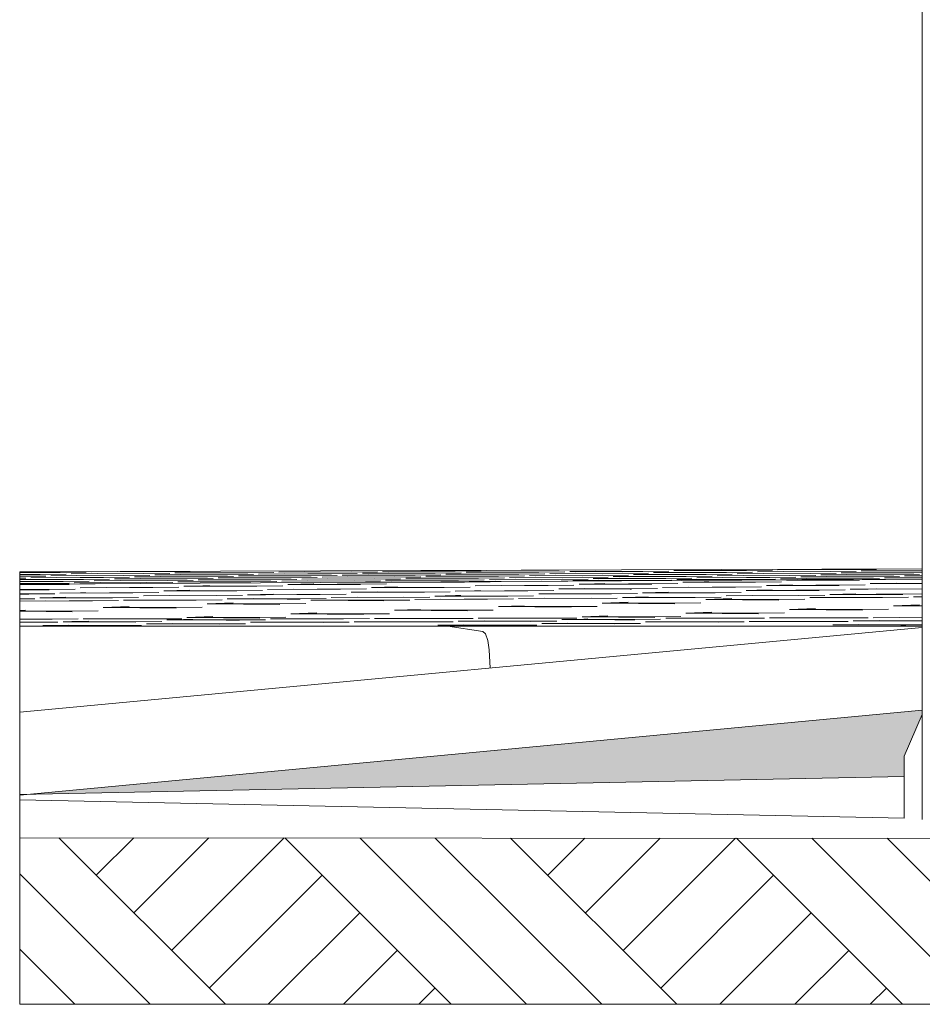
# Model space of a CAD drawing. Header units: millimetres. Extents: x -76432 to -27350, y -300 to 6935.
# Tile 1 of 75: x -76432 to -75669, y -300 to 533. Entities that reach past the tile are written whole.
import ezdxf

# ---------------------------------------------------------------- set-up
doc = ezdxf.new("R2010")
doc.units = ezdxf.units.MM
doc.header["$MEASUREMENT"] = 0
for name, color, linetype in [('Nouveau_Terrain _ Modifié.Terrain', 7, 'Continuous'), ('Nouveau_Terrain _ Original.Terrain', 7, 'Continuous'), ('Nouveau_VRD _ Voirie 3d.VRD', 7, 'Continuous'), ('VRD _ Bordure.VRD', 7, 'Continuous'), ('VRD _ Clôture.VRD', 7, 'Continuous')]:
    doc.layers.add(name, color=color, linetype=linetype)

# ---------------------------------------------------------------- blocks, each defined once
blk = doc.blocks.new('Élément de coupe_10')
at = {"layer": 'VRD _ Bordure.VRD', "color": 7, "linetype": 'Continuous', "lineweight": 15}
for p, q in [((-75668.91, -54.72), (-75684.27, -90.02)), ((-75684.27, -90.02), (-75684.27, -142.57))]:
    blk.add_line(p, q, dxfattribs=at)
blk = doc.blocks.new('Élément de coupe_11')
at = {"layer": 'VRD _ Bordure.VRD', "color": 7, "linetype": 'Continuous', "lineweight": 15}
for p, q in [((-76432.19, 19.77), (-76432.19, 15.58)), ((-76040.55, 15.58), (-76070, 19.98)), ((-76432.19, 15.58), (-76432.19, 13.38)), ((-76432.19, 13.38), (-76432.19, 7.78)), ((-76038.18, 13.38), (-76040.55, 15.58)), ((-76036.29, 7.78), (-76038.18, 13.38)), ((-76432.19, 7.78), (-76432.19, -0.02)), ((-76035.28, -0.02), (-76036.29, 7.78)), ((-76432.19, -0.02), (-76432.19, -52.86)), ((-76034.31, -15.42), (-76035.28, -0.02))]:
    blk.add_line(p, q, dxfattribs=at)
blk = doc.blocks.new('Élément de coupe_12')
at = {"layer": 'Nouveau_VRD _ Voirie 3d.VRD', "linetype": 'Continuous', "lineweight": 0, "true_color": 0x000000}
blk.add_hatch(color=18, dxfattribs=at).paths.add_polyline_path([(-76426.3, -122.32), (-75684.27, -107.32), (-75684.27, -90.02), (-75668.91, -54.72), (-75668.91, -51.04)])
at = {"layer": 'Nouveau_VRD _ Voirie 3d.VRD', "color": 251, "linetype": 'Continuous', "lineweight": 15, "true_color": 0x6a6a6a}
for p, q in [((-76432.19, -52.86), (-75668.91, 18.97)), ((-75668.91, -51.04), (-76432.19, -122.88)), ((-76432.19, -52.86), (-76432.19, -122.88)), ((-76432.19, -122.88), (-76432.19, -126.85))]:
    blk.add_line(p, q, dxfattribs=at)
blk = doc.blocks.new('Élément de coupe_31')
at = {"layer": 'Nouveau_Terrain _ Original.Terrain', "color": 7, "linetype": 'Continuous', "lineweight": 15}
blk.add_line((-76432.19, -122.44), (-75684.27, -107.32), dxfattribs=at)
blk = doc.blocks.new('Élément de coupe_41')
at = {"layer": 'VRD _ Clôture.VRD', "color": 7, "linetype": 'Continuous', "lineweight": 15}
blk.add_line((-75668.91, -143.7), (-75668.91, 1602.35), dxfattribs=at)
blk = doc.blocks.new('Élément de coupe_42')
at = {"layer": 'Nouveau_Terrain _ Modifié.Terrain', "linetype": 'Continuous', "lineweight": 15, "true_color": 0x966928}
h = blk.add_hatch(dxfattribs=at)
h.set_pattern_fill('Terre_remanié', color=47, style=0, pattern_type=2)
h.set_pattern_definition([(315, (0, 0), (95.45942, 95.45942), []), (315, (31.82, 31.82), (190.9188, 190.9188), []), (315, (63.64, 63.64), (190.9188, 190.9188), []), (45, (95.46, 95.46), (-31.819805, 31.819805), [135, -135])])
h.paths.add_polyline_path([(-76432.19, -300), (-74854.93, -300), (-74854.93, -159.98), (-76432.19, -159.12)])
at = {"layer": 'Nouveau_Terrain _ Modifié.Terrain', "color": 7, "linetype": 'Continuous', "lineweight": 15}
for p, q in [((-75684.27, -142.56), (-76432.19, -126.85)), ((-76432.19, -126.85), (-76432.19, -159.12)), ((-76432.19, -159.12), (-76432.19, -300)), ((-76432.19, -159.12), (-74854.93, -159.98)), ((-74854.93, -300), (-76432.19, -300))]:
    blk.add_line(p, q, dxfattribs=at)
blk = doc.blocks.new('Élément de coupe_447')
at = {"layer": 'Nouveau_Terrain _ Modifié.Terrain', "color": 7, "linetype": 'Continuous', "lineweight": 15}
for p, q in [((-75668.91, 68.42), (-76432.19, 65.96)), ((-76432.19, 65.96), (-76432.19, 55.49)), ((-75668.91, 59.79), (-76432.19, 55.49)), ((-76432.19, 55.49), (-76432.19, 55.14)), ((-76432.19, 55.14), (-76432.19, 54.39)), ((-76432.19, 54.39), (-76432.19, 53.6)), ((-76432.19, 53.6), (-76432.19, 53.3)), ((-76432.19, 53.3), (-76432.19, 52.49)), ((-76432.19, 52.49), (-76432.19, 51.89)), ((-76432.19, 51.89), (-76432.19, 51.06)), ((-76432.19, 51.06), (-76432.19, 50.22)), ((-76432.19, 50.22), (-76432.19, 49.63)), ((-76432.19, 49.63), (-76432.19, 48.77)), ((-76432.19, 48.77), (-76432.19, 47.9)), ((-76432.19, 47.9), (-76432.19, 47.33)), ((-76432.19, 47.33), (-76432.19, 46.46)), ((-76432.19, 46.46), (-76432.19, 45.58)), ((-76432.19, 45.58), (-76432.19, 45.03)), ((-76432.19, 45.03), (-76432.19, 44.16)), ((-76432.19, 44.16), (-76432.19, 43.28)), ((-76432.19, 43.28), (-76432.19, 42.76)), ((-76432.19, 42.76), (-76432.19, 41.83)), ((-76432.19, 41.83), (-76432.19, 41.32)), ((-76432.19, 41.32), (-76432.19, 40.81)), ((-76432.19, 40.81), (-76432.19, 26.22)), ((-76432.19, 26.22), (-76432.19, 26.05)), ((-76432.19, 26.05), (-76432.19, 25.88)), ((-76432.19, 25.88), (-76432.19, 25.41)), ((-76432.19, 25.41), (-76432.19, 24.89)), ((-76432.19, 24.89), (-76432.19, 24.39)), ((-76432.19, 24.39), (-76432.19, 23.89)), ((-76432.19, 23.89), (-76432.19, 23.41)), ((-76432.19, 23.41), (-76432.19, 23.31)), ((-76432.19, 23.31), (-76432.19, 22.84)), ((-76432.19, 22.84), (-76432.19, 22.39)), ((-76432.19, 22.39), (-76432.19, 21.94)), ((-76432.19, 21.94), (-76432.19, 21.49)), ((-76432.19, 21.49), (-76432.19, 21.06)), ((-76432.19, 21.06), (-76432.19, 20.62)), ((-76432.19, 20.62), (-76432.19, 20.2)), ((-76432.19, 20.2), (-76432.19, 19.98)), ((-76432.19, 19.98), (-76205.1, 19.98)), ((-76432.19, 19.98), (-76432.19, 19.77)), ((-76205.1, 19.98), (-75936.12, 19.98)), ((-75936.12, 19.98), (-75670.13, 19.98)), ((-75670.13, 19.98), (-75668.91, 19.98))]:
    blk.add_line(p, q, dxfattribs=at)
at = {"layer": 'Nouveau_Terrain _ Modifié.Terrain', "color": 114, "linetype": 'Continuous', "lineweight": 15, "true_color": 0x00ad56}
for p, q in [((-76125.36, 66.52), (-76041.83, 66.81)), ((-76125.36, 66.52), (-76103.41, 66.69)), ((-76037.35, 67.23), (-75975.99, 67.35)), ((-75879.04, 66.99), (-75795.52, 67.29)), ((-75879.04, 66.99), (-75857.1, 67.17)), ((-75879.04, 66.99), (-75817.47, 67.11)), ((-75791.26, 67.71), (-75707.73, 68.01)), ((-75791.26, 67.71), (-75769.31, 67.89)), ((-75791.26, 67.71), (-75729.68, 67.83)), ((-75720.52, 66.75), (-75668.91, 66.94)), ((-75720.52, 66.75), (-75698.57, 66.93)), ((-75720.52, 66.75), (-75668.91, 66.85)), ((-76432.19, 65.42), (-76375.93, 65.62)), ((-76432.19, 65.38), (-76397.88, 65.44)), ((-76432.19, 63.81), (-76392.98, 63.95)), ((-76432.19, 63.74), (-76414.93, 63.77)), ((-76432.19, 62.2), (-76410.03, 62.28)), ((-76432.19, 62.1), (-76431.97, 62.1)), ((-76432.19, 60.59), (-76427.08, 60.61)), ((-76432.19, 59.38), (-76356.34, 59.65)), ((-76432.19, 59.42), (-76417.91, 59.54)), ((-76432.19, 59.37), (-76378.28, 59.48)), ((-76422.81, 61.03), (-76339.29, 61.33)), ((-76422.81, 61.03), (-76400.87, 61.21)), ((-76422.81, 61.03), (-76361.23, 61.15)), ((-76405.77, 62.7), (-76322.24, 63)), ((-76405.77, 62.7), (-76383.82, 62.88)), ((-76405.77, 62.7), (-76344.19, 62.82)), ((-76388.72, 64.37), (-76305.19, 64.67)), ((-76388.72, 64.37), (-76366.77, 64.55)), ((-76388.72, 64.37), (-76327.14, 64.49)), ((-76371.67, 66.04), (-76288.15, 66.34)), ((-76371.67, 66.04), (-76349.72, 66.22)), ((-76371.67, 66.04), (-76310.09, 66.16)), ((-76369.12, 58.4), (-76285.6, 58.7)), ((-76369.12, 58.4), (-76347.17, 58.58)), ((-76369.12, 58.4), (-76307.54, 58.52)), ((-76352.07, 60.07), (-76268.55, 60.37)), ((-76352.07, 60.07), (-76330.13, 60.25)), ((-76352.07, 60.07), (-76290.5, 60.19)), ((-76335.03, 61.74), (-76251.5, 62.04)), ((-76335.03, 61.74), (-76313.08, 61.92)), ((-76335.03, 61.74), (-76273.45, 61.86)), ((-76317.98, 63.41), (-76234.45, 63.71)), ((-76317.98, 63.41), (-76296.03, 63.59)), ((-76317.98, 63.41), (-76256.4, 63.53)), ((-76300.93, 65.08), (-76217.41, 65.38)), ((-76300.93, 65.08), (-76278.98, 65.26)), ((-76300.93, 65.08), (-76239.35, 65.2)), ((-76281.33, 59.12), (-76197.81, 59.42)), ((-76281.33, 59.12), (-76259.39, 59.3)), ((-76281.33, 59.12), (-76219.76, 59.24)), ((-76264.29, 60.79), (-76180.76, 61.09)), ((-76264.29, 60.79), (-76242.34, 60.97)), ((-76264.29, 60.79), (-76202.71, 60.91)), ((-76247.24, 62.46), (-76163.71, 62.76)), ((-76247.24, 62.46), (-76225.29, 62.64)), ((-76247.24, 62.46), (-76185.66, 62.58)), ((-76230.19, 64.13), (-76146.67, 64.43)), ((-76230.19, 64.13), (-76208.25, 64.31)), ((-76230.19, 64.13), (-76168.61, 64.25)), ((-76213.14, 65.8), (-76129.62, 66.1)), ((-76213.14, 65.8), (-76191.2, 65.98)), ((-76213.14, 65.8), (-76151.57, 65.92)), ((-76210.6, 58.16), (-76127.07, 58.46)), ((-76210.6, 58.16), (-76188.65, 58.34)), ((-76193.55, 59.83), (-76110.02, 60.13)), ((-76193.55, 59.83), (-76171.6, 60.01)), ((-76193.55, 59.83), (-76131.97, 59.95)), ((-76176.5, 61.5), (-76092.97, 61.8)), ((-76176.5, 61.5), (-76154.55, 61.68)), ((-76176.5, 61.5), (-76114.92, 61.62)), ((-76159.45, 63.17), (-76075.93, 63.47)), ((-76159.45, 63.17), (-76137.51, 63.35)), ((-76159.45, 63.17), (-76097.87, 63.29)), ((-76142.4, 64.85), (-76058.88, 65.14)), ((-76142.4, 64.85), (-76120.46, 65.02)), ((-76142.4, 64.85), (-76080.83, 64.96)), ((-76125.36, 66.52), (-76063.78, 66.63)), ((-76122.81, 58.88), (-76039.28, 59.18)), ((-76122.81, 58.88), (-76100.86, 59.06)), ((-76122.81, 58.88), (-76061.23, 59)), ((-76105.76, 60.55), (-76022.24, 60.85)), ((-76105.76, 60.55), (-76083.81, 60.73)), ((-76105.76, 60.55), (-76044.18, 60.67)), ((-76088.71, 62.22), (-76005.19, 62.52)), ((-76088.71, 62.22), (-76066.77, 62.4)), ((-76088.71, 62.22), (-76027.13, 62.34)), ((-76071.67, 63.89), (-75988.14, 64.19)), ((-76071.67, 63.89), (-76049.72, 64.07)), ((-76071.67, 63.89), (-76010.09, 64.01)), ((-76054.62, 65.56), (-75971.09, 65.86)), ((-76054.62, 65.56), (-76032.67, 65.74)), ((-76054.62, 65.56), (-75993.04, 65.68)), ((-76035.02, 59.6), (-75951.5, 59.89)), ((-76035.02, 59.6), (-76013.07, 59.77)), ((-76035.02, 59.6), (-75973.44, 59.71)), ((-76017.97, 61.27), (-75934.45, 61.56)), ((-76017.97, 61.27), (-75996.03, 61.44)), ((-76017.97, 61.27), (-75956.4, 61.38)), ((-76000.93, 62.94), (-75917.4, 63.23)), ((-76000.93, 62.94), (-75978.98, 63.12)), ((-76000.93, 62.94), (-75939.35, 63.06)), ((-75983.88, 64.61), (-75900.35, 64.9)), ((-75983.88, 64.61), (-75961.93, 64.79)), ((-75983.88, 64.61), (-75922.3, 64.73)), ((-75966.83, 66.28), (-75883.31, 66.58)), ((-75966.83, 66.28), (-75944.88, 66.46)), ((-75966.83, 66.28), (-75905.25, 66.4)), ((-75964.28, 58.64), (-75880.76, 58.94)), ((-75964.28, 58.64), (-75942.33, 58.82)), ((-75964.28, 58.64), (-75902.7, 58.76)), ((-75947.23, 60.31), (-75863.71, 60.61)), ((-75947.23, 60.31), (-75925.29, 60.49)), ((-75947.23, 60.31), (-75885.66, 60.43)), ((-75930.19, 61.98), (-75846.66, 62.28)), ((-75930.19, 61.98), (-75908.24, 62.16)), ((-75930.19, 61.98), (-75868.61, 62.1)), ((-75913.14, 63.65), (-75829.61, 63.95)), ((-75913.14, 63.65), (-75891.19, 63.83)), ((-75913.14, 63.65), (-75851.56, 63.77)), ((-75896.09, 65.32), (-75812.57, 65.62)), ((-75896.09, 65.32), (-75874.14, 65.5)), ((-75896.09, 65.32), (-75834.51, 65.44)), ((-75876.49, 59.36), (-75792.97, 59.65)), ((-75876.49, 59.36), (-75854.55, 59.54)), ((-75876.49, 59.36), (-75814.92, 59.48)), ((-75859.45, 61.03), (-75775.92, 61.33)), ((-75859.45, 61.03), (-75837.5, 61.21)), ((-75859.45, 61.03), (-75797.87, 61.15)), ((-75842.4, 62.7), (-75758.87, 63)), ((-75842.4, 62.7), (-75820.45, 62.88)), ((-75842.4, 62.7), (-75780.82, 62.82)), ((-75825.35, 64.37), (-75741.83, 64.67)), ((-75825.35, 64.37), (-75803.41, 64.55)), ((-75825.35, 64.37), (-75763.77, 64.49)), ((-75808.3, 66.04), (-75724.78, 66.34)), ((-75808.3, 66.04), (-75786.36, 66.22)), ((-75808.3, 66.04), (-75746.73, 66.16)), ((-75788.71, 60.07), (-75705.18, 60.37)), ((-75788.71, 60.07), (-75766.76, 60.25)), ((-75788.71, 60.07), (-75727.13, 60.19)), ((-75783.61, 59.01), (-75700.08, 59.48)), ((-75783.61, 59.01), (-75774.78, 59.19)), ((-75783.61, 59.01), (-75733.95, 59.02)), ((-75771.66, 61.74), (-75688.13, 62.04)), ((-75771.66, 61.74), (-75749.71, 61.92)), ((-75771.66, 61.74), (-75710.08, 61.86)), ((-75754.61, 63.41), (-75671.09, 63.71)), ((-75754.61, 63.41), (-75732.67, 63.59)), ((-75754.61, 63.41), (-75693.03, 63.53)), ((-75737.56, 65.08), (-75668.91, 65.33)), ((-75737.56, 65.08), (-75715.62, 65.26)), ((-75737.56, 65.08), (-75675.99, 65.2)), ((-75733.96, 59.02), (-75722.03, 59.03)), ((-75733.96, 59.02), (-75733.95, 59.02)), ((-75700.92, 60.79), (-75678.97, 60.97)), ((-75700.92, 60.79), (-75668.91, 60.9)), ((-75700.92, 60.79), (-75668.91, 60.85)), ((-75683.87, 62.46), (-75668.91, 62.58)), ((-75683.87, 62.46), (-75668.91, 62.51)), ((-75683.87, 62.46), (-75668.91, 62.49)), ((-76432.19, 57.77), (-76373.38, 57.98)), ((-76432.19, 57.73), (-76395.33, 57.81)), ((-76432.19, 56.16), (-76390.43, 56.31)), ((-76432.19, 56.1), (-76412.38, 56.13)), ((-76432.19, 55.36), (-76368.28, 55.72)), ((-76432.19, 55.26), (-76409.45, 55.26)), ((-76432.19, 51.1), (-76385.33, 51.35)), ((-76432.19, 50.86), (-76407.28, 50.84)), ((-76409.45, 55.26), (-76390.23, 55.26)), ((-76386.17, 56.73), (-76302.64, 57.03)), ((-76386.17, 56.73), (-76364.22, 56.91)), ((-76386.17, 56.73), (-76324.59, 56.85)), ((-76381.07, 52.42), (-76297.55, 52.87)), ((-76381.07, 52.42), (-76359.12, 52.67)), ((-76381.07, 52.42), (-76319.49, 52.62)), ((-76310.33, 49.82), (-76288.38, 50.34)), ((-76310.33, 49.82), (-76226.81, 50.24)), ((-76298.38, 57.45), (-76214.86, 57.75)), ((-76298.38, 57.45), (-76276.44, 57.63)), ((-76298.38, 57.45), (-76236.8, 57.57)), ((-76293.28, 53.78), (-76209.76, 54.24)), ((-76293.28, 53.78), (-76277.34, 54.14)), ((-76293.28, 53.78), (-76231.71, 53.75)), ((-76277.34, 54.14), (-76271.34, 54.21)), ((-76277.34, 54.14), (-76277.34, 54.14)), ((-76222.54, 51.08), (-76139.02, 51.51)), ((-76222.54, 51.08), (-76200.6, 51.32)), ((-76222.54, 51.08), (-76160.97, 51.28)), ((-76210.6, 58.16), (-76149.02, 58.28)), ((-76205.5, 55.26), (-76183.7, 55.74)), ((-76205.5, 55.26), (-76121.97, 55.73)), ((-76205.5, 55.26), (-76143.92, 55.25)), ((-76183.7, 55.74), (-76183.55, 55.74)), ((-76139.86, 57.21), (-76117.91, 57.39)), ((-76139.86, 57.21), (-76104.63, 57.33)), ((-76139.86, 57.21), (-76120.23, 57.25)), ((-76134.76, 52.67), (-76112.81, 53.17)), ((-76134.76, 52.67), (-76051.23, 53.11)), ((-76134.76, 52.67), (-76127.86, 52.66)), ((-76127.86, 52.66), (-76073.18, 52.6)), ((-76117.71, 57.13), (-76034.18, 57.6)), ((-76117.71, 57.13), (-76108.86, 57.31)), ((-76117.71, 57.13), (-76071.7, 57.14)), ((-76071.7, 57.14), (-76071.7, 57.14)), ((-76071.7, 57.14), (-76056.13, 57.14)), ((-76064.02, 49.63), (-75980.49, 50.05)), ((-76052.07, 57.92), (-75968.54, 58.22)), ((-76052.07, 57.92), (-76030.12, 58.1)), ((-76052.07, 57.92), (-75990.49, 58.04)), ((-76046.97, 54.21), (-75963.45, 54.66)), ((-76046.97, 54.21), (-76025.02, 54.46)), ((-76046.97, 54.21), (-75985.39, 54.41)), ((-75976.23, 51.5), (-75954.28, 52.01)), ((-75976.23, 51.5), (-75892.71, 51.91)), ((-75976.23, 51.5), (-75915.92, 51.4)), ((-75959.18, 55.63), (-75875.66, 56.09)), ((-75959.18, 55.63), (-75946.03, 55.92)), ((-75959.18, 55.63), (-75897.6, 55.6)), ((-75946.03, 55.92), (-75937.24, 56.03)), ((-75946.03, 55.92), (-75946.03, 55.92)), ((-75946.03, 55.92), (-75946.03, 55.92)), ((-75915.92, 51.4), (-75914.65, 51.4)), ((-75915.92, 51.4), (-75915.92, 51.4)), ((-75888.44, 52.81), (-75804.92, 53.24)), ((-75888.44, 52.81), (-75866.5, 53.05)), ((-75888.44, 52.81), (-75826.87, 53)), ((-75871.4, 57.15), (-75787.87, 57.62)), ((-75871.4, 57.15), (-75853.39, 57.54)), ((-75871.4, 57.15), (-75809.82, 57.14)), ((-75853.39, 57.54), (-75849.45, 57.62)), ((-75817.7, 50.27), (-75734.18, 50.66)), ((-75817.7, 50.27), (-75808.67, 50.49)), ((-75817.7, 50.27), (-75756.13, 50.14)), ((-75808.67, 50.49), (-75795.76, 50.62)), ((-75800.66, 54.44), (-75778.71, 54.94)), ((-75800.66, 54.44), (-75717.13, 54.88)), ((-75800.66, 54.44), (-75792.11, 54.43)), ((-75792.11, 54.43), (-75739.08, 54.37)), ((-75729.92, 51.29), (-75668.91, 51.59)), ((-75729.92, 51.29), (-75668.91, 51.48)), ((-75729.92, 51.29), (-75714.62, 51.45)), ((-75714.62, 51.45), (-75707.97, 51.61)), ((-75712.87, 56), (-75690.92, 56.25)), ((-75712.87, 56), (-75668.91, 56.24)), ((-75712.87, 56), (-75668.91, 56.14)), ((-76432.19, 47.35), (-76402.38, 47.5)), ((-76432.19, 47.03), (-76424.33, 47.02)), ((-76432.19, 43.04), (-76419.43, 43.1)), ((-76415.17, 44.02), (-76331.64, 44.38)), ((-76415.17, 44.02), (-76404.12, 44.29)), ((-76415.17, 44.02), (-76353.59, 43.84)), ((-76404.12, 44.29), (-76393.22, 44.55)), ((-76404.12, 44.29), (-76404.12, 44.29)), ((-76398.12, 47.98), (-76314.59, 48.39)), ((-76398.12, 47.98), (-76336.54, 48.17)), ((-76398.12, 47.98), (-76380.76, 48.15)), ((-76380.75, 48.15), (-76376.17, 48.26)), ((-76344.43, 41.95), (-76260.9, 42.31)), ((-76344.43, 41.95), (-76282.85, 42.13)), ((-76344.43, 41.95), (-76322.48, 42.13)), ((-76327.38, 45.68), (-76243.85, 46.08)), ((-76327.38, 45.68), (-76305.43, 45.89)), ((-76327.38, 45.68), (-76265.8, 45.87)), ((-76310.33, 49.82), (-76248.75, 49.73)), ((-76256.64, 43), (-76234.69, 43.53)), ((-76256.64, 43), (-76173.11, 43.33)), ((-76256.64, 43), (-76205.88, 42.83)), ((-76239.59, 46.6), (-76217.64, 47.13)), ((-76239.59, 46.6), (-76156.07, 46.99)), ((-76239.59, 46.6), (-76224.18, 46.56)), ((-76224.19, 46.56), (-76178.01, 46.7)), ((-76224.19, 46.56), (-76224.18, 46.56)), ((-76205.88, 42.83), (-76205.88, 42.83)), ((-76205.85, 42.83), (-76195.06, 42.86)), ((-76185.9, 41.95), (-76163.95, 42.13)), ((-76185.9, 41.95), (-76179.77, 41.98)), ((-76185.9, 41.95), (-76184.82, 41.95)), ((-76184.83, 41.95), (-76184.82, 41.95)), ((-76184.83, 41.95), (-76124.32, 41.37)), ((-76179.82, 41.98), (-76179.77, 41.98)), ((-76179.8, 41.98), (-76102.37, 42.14)), ((-76168.85, 44.22), (-76085.33, 44.6)), ((-76168.85, 44.22), (-76146.91, 44.42)), ((-76168.85, 44.22), (-76107.27, 44.4)), ((-76151.8, 48.71), (-76068.28, 49.1)), ((-76151.8, 48.71), (-76149.74, 48.76)), ((-76151.8, 48.71), (-76090.23, 48.58)), ((-76149.74, 48.76), (-76129.86, 48.96)), ((-76149.74, 48.76), (-76149.74, 48.76)), ((-76098.11, 42.67), (-76014.59, 43.03)), ((-76098.11, 42.67), (-76036.53, 42.85)), ((-76098.11, 42.67), (-76076.17, 42.85)), ((-76081.07, 45.46), (-76063.54, 45.89)), ((-76081.07, 45.46), (-75997.54, 45.81)), ((-76081.07, 45.46), (-76019.49, 45.28)), ((-76064.02, 49.63), (-76002.44, 49.82)), ((-76064.02, 49.63), (-76047.69, 49.8)), ((-76063.54, 45.89), (-76059.12, 45.99)), ((-76063.54, 45.89), (-76063.54, 45.89)), ((-76047.69, 49.8), (-76042.07, 49.93)), ((-76010.33, 43.4), (-75926.8, 43.76)), ((-76010.33, 43.4), (-75948.75, 43.58)), ((-76010.33, 43.4), (-75988.38, 43.58)), ((-75993.28, 47.26), (-75909.75, 47.66)), ((-75993.28, 47.26), (-75971.33, 47.47)), ((-75993.28, 47.26), (-75938.54, 47.43)), ((-75938.55, 47.43), (-75938.54, 47.43)), ((-75938.55, 47.43), (-75931.7, 47.41)), ((-75922.54, 44.31), (-75900.59, 44.84)), ((-75922.54, 44.31), (-75839.01, 44.64)), ((-75922.54, 44.31), (-75894, 44.21)), ((-75905.49, 48.16), (-75883.54, 48.69)), ((-75905.49, 48.16), (-75821.97, 48.55)), ((-75905.49, 48.16), (-75893.5, 48.13)), ((-75893.97, 44.21), (-75860.96, 44.31)), ((-75893.52, 48.13), (-75843.91, 48.28)), ((-75893.52, 48.13), (-75893.5, 48.13)), ((-75851.8, 42.68), (-75829.85, 43.45)), ((-75851.8, 42.68), (-75768.27, 42.86)), ((-75851.8, 42.68), (-75790.22, 42.09)), ((-75834.75, 45.72), (-75751.23, 46.09)), ((-75834.75, 45.72), (-75812.81, 45.91)), ((-75834.75, 45.72), (-75773.17, 45.9)), ((-75764.01, 44.12), (-75680.49, 44.48)), ((-75764.01, 44.12), (-75702.43, 44.3)), ((-75764.01, 44.12), (-75742.07, 44.3)), ((-75746.96, 46.89), (-75725.02, 47.43)), ((-75746.96, 46.89), (-75668.91, 47.23)), ((-75746.96, 46.89), (-75685.39, 46.71)), ((-75676.23, 44.84), (-75668.91, 44.91)), ((-75676.23, 44.84), (-75668.91, 44.88)), ((-75676.23, 44.84), (-75668.91, 44.87)), ((-76432.19, 41.22), (-76348.69, 41.58)), ((-76432.19, 41.22), (-76370.63, 41.4)), ((-76432.19, 41.22), (-76410.27, 41.4)), ((-76432.19, 33.34), (-76427.31, 33.51)), ((-76361.47, 35.82), (-76339.53, 36.58)), ((-76361.47, 35.82), (-76277.95, 35.99)), ((-76361.47, 35.82), (-76299.9, 35.23)), ((-76273.69, 38.89), (-76251.74, 39.66)), ((-76273.69, 38.89), (-76190.16, 39.07)), ((-76273.69, 38.89), (-76212.11, 38.3)), ((-76115.16, 33.46), (-76093.21, 34.23)), ((-76115.16, 33.46), (-76031.64, 33.64)), ((-76115.16, 33.46), (-76053.58, 32.87)), ((-76027.37, 36.53), (-76005.43, 37.3)), ((-76027.37, 36.53), (-75943.85, 36.71)), ((-76027.37, 36.53), (-75965.8, 35.94)), ((-75939.59, 39.6), (-75917.64, 40.37)), ((-75939.59, 39.6), (-75856.06, 39.78)), ((-75939.59, 39.6), (-75878.01, 39.02)), ((-75781.06, 34.17), (-75759.11, 34.94)), ((-75781.06, 34.17), (-75697.53, 34.35)), ((-75781.06, 34.17), (-75719.48, 33.58)), ((-75693.27, 37.25), (-75671.33, 38.01)), ((-75693.27, 37.25), (-75668.91, 37.3)), ((-75693.27, 37.25), (-75668.91, 37.01)), ((-76432.19, 32.78), (-76365.74, 32.92)), ((-76432.19, 32.58), (-76387.68, 32.15)), ((-76432.19, 26.04), (-76382.78, 26.11)), ((-76432.19, 26.02), (-76404.73, 26.05)), ((-76378.52, 26.22), (-76295, 26.34)), ((-76378.52, 26.22), (-76316.94, 26.28)), ((-76378.52, 26.22), (-76356.57, 26.28)), ((-76307.78, 25.34), (-76293.7, 25.59)), ((-76307.78, 25.34), (-76224.26, 25.44)), ((-76307.78, 25.34), (-76257.55, 25.1)), ((-76293.7, 25.59), (-76285.84, 25.73)), ((-76293.7, 25.59), (-76293.69, 25.59)), ((-76290.73, 27.31), (-76268.79, 28.08)), ((-76290.73, 27.31), (-76207.21, 27.49)), ((-76290.73, 27.31), (-76229.16, 26.72)), ((-76257.53, 25.1), (-76246.2, 25.05)), ((-76219.99, 26.24), (-76136.47, 26.36)), ((-76219.99, 26.24), (-76158.42, 26.3)), ((-76219.99, 26.24), (-76198.05, 26.29)), ((-76202.95, 30.38), (-76181, 31.15)), ((-76202.95, 30.38), (-76119.42, 30.56)), ((-76202.95, 30.38), (-76141.37, 29.79)), ((-76132.21, 26.46), (-76048.68, 26.58)), ((-76132.21, 26.46), (-76070.63, 26.52)), ((-76132.21, 26.46), (-76121.82, 26.49)), ((-76121.74, 26.49), (-76110.26, 26.52)), ((-76044.42, 26.69), (-75960.9, 26.81)), ((-76044.42, 26.69), (-75982.84, 26.75)), ((-76044.42, 26.69), (-76022.47, 26.75)), ((-75973.68, 25.71), (-75954.98, 26.04)), ((-75973.68, 25.71), (-75890.16, 25.8)), ((-75973.68, 25.71), (-75929, 25.49)), ((-75956.63, 28.02), (-75934.69, 28.79)), ((-75956.63, 28.02), (-75873.11, 28.2)), ((-75956.63, 28.02), (-75895.06, 27.43)), ((-75954.98, 26.04), (-75951.73, 26.1)), ((-75954.98, 26.04), (-75954.98, 26.04)), ((-75928.98, 25.49), (-75912.1, 25.41)), ((-75885.89, 26.71), (-75802.37, 26.83)), ((-75885.89, 26.71), (-75824.32, 26.77)), ((-75885.89, 26.71), (-75863.95, 26.77)), ((-75868.85, 31.1), (-75846.9, 31.87)), ((-75868.85, 31.1), (-75785.32, 31.28)), ((-75868.85, 31.1), (-75807.27, 30.51)), ((-75798.11, 26.94), (-75714.58, 27.05)), ((-75798.11, 26.94), (-75736.53, 27)), ((-75798.11, 26.94), (-75788.24, 26.96)), ((-75788.16, 26.96), (-75776.16, 26.99)), ((-75710.32, 27.16), (-75668.91, 27.22)), ((-75710.32, 27.16), (-75688.37, 27.22)), ((-75710.32, 27.16), (-75668.91, 27.21)), ((-76432.19, 23.36), (-76399.83, 23.39)), ((-76432.19, 23.35), (-76421.78, 23.36)), ((-76412.62, 20.51), (-76405.53, 20.63)), ((-76412.62, 20.51), (-76329.09, 20.58)), ((-76412.62, 20.51), (-76351.04, 20.22)), ((-76405.53, 20.63), (-76390.67, 20.87)), ((-76405.53, 20.63), (-76405.52, 20.63)), ((-76395.57, 23.8), (-76388.05, 23.93)), ((-76395.57, 23.8), (-76312.04, 23.89)), ((-76395.57, 23.8), (-76333.99, 23.51)), ((-76388.05, 23.93), (-76373.62, 24.19)), ((-76388.05, 23.93), (-76388.05, 23.93)), ((-76324.83, 21.95), (-76241.3, 22.01)), ((-76324.83, 21.95), (-76322.34, 21.99)), ((-76324.83, 21.95), (-76263.25, 21.65)), ((-76322.33, 21.99), (-76302.88, 22.31)), ((-76322.33, 21.99), (-76322.33, 21.99)), ((-76237.04, 23.41), (-76232.9, 23.48)), ((-76237.04, 23.41), (-76153.52, 23.47)), ((-76237.04, 23.41), (-76175.46, 23.11)), ((-76232.85, 23.48), (-76215.1, 23.5)), ((-76149.26, 23.6), (-76065.73, 23.67)), ((-76149.26, 23.6), (-76087.68, 23.64)), ((-76149.26, 23.6), (-76127.31, 23.63)), ((-76078.52, 20.77), (-76056.57, 21.12)), ((-76078.52, 20.77), (-75994.99, 20.83)), ((-76078.52, 20.77), (-76061.4, 20.68)), ((-76061.47, 24.17), (-75977.94, 24.26)), ((-76061.47, 24.17), (-76056.87, 24.25)), ((-76061.47, 24.17), (-75999.89, 23.88)), ((-76061.41, 20.68), (-76061.4, 20.68)), ((-76061.4, 20.68), (-76016.94, 20.47)), ((-76056.87, 24.25), (-76039.52, 24.55)), ((-76056.87, 24.25), (-76056.87, 24.25)), ((-75990.73, 22.21), (-75968.78, 22.57)), ((-75990.73, 22.21), (-75907.2, 22.27)), ((-75990.73, 22.21), (-75981.57, 22.16)), ((-75981.58, 22.16), (-75981.57, 22.16)), ((-75981.57, 22.16), (-75929.15, 21.91)), ((-75902.94, 23.66), (-75897.07, 23.76)), ((-75902.94, 23.66), (-75819.42, 23.73)), ((-75902.94, 23.66), (-75841.36, 23.36)), ((-75897.02, 23.76), (-75881, 23.79)), ((-75815.16, 23.88), (-75731.63, 23.95)), ((-75815.16, 23.88), (-75753.58, 23.92)), ((-75815.16, 23.88), (-75793.21, 23.92)), ((-75744.42, 21.02), (-75730.42, 21.25)), ((-75744.42, 21.02), (-75668.91, 21.08)), ((-75744.42, 21.02), (-75687.04, 20.75)), ((-75730.43, 21.25), (-75730.42, 21.25)), ((-75730.42, 21.25), (-75722.47, 21.38)), ((-75727.37, 24.54), (-75668.91, 24.6)), ((-75727.37, 24.54), (-75725.7, 24.56)), ((-75727.37, 24.54), (-75668.91, 24.26)), ((-75725.7, 24.56), (-75705.42, 24.92)), ((-75687.05, 20.75), (-75687.04, 20.75)), ((-75687.04, 20.75), (-75682.84, 20.73))]:
    blk.add_line(p, q, dxfattribs=at)

msp = doc.modelspace()

# ---------------------------------------------------------------- block references
at = {"layer": 'Nouveau_Terrain _ Modifié.Terrain', "lineweight": 0}
for name in ['Élément de coupe_447', 'Élément de coupe_42']:
    msp.add_blockref(name, (0, 0), dxfattribs=at)
at = {"layer": 'Nouveau_Terrain _ Original.Terrain', "lineweight": 0}
msp.add_blockref('Élément de coupe_31', (0, 0), dxfattribs=at)
at = {"layer": 'Nouveau_VRD _ Voirie 3d.VRD', "lineweight": 0}
msp.add_blockref('Élément de coupe_12', (0, 0), dxfattribs=at)
at = {"layer": 'VRD _ Bordure.VRD', "lineweight": 0}
for name in ['Élément de coupe_10', 'Élément de coupe_11']:
    msp.add_blockref(name, (0, 0), dxfattribs=at)
at = {"layer": 'VRD _ Clôture.VRD', "lineweight": 0}
msp.add_blockref('Élément de coupe_41', (0, 0), dxfattribs=at)

doc.saveas('drawing.dxf')
